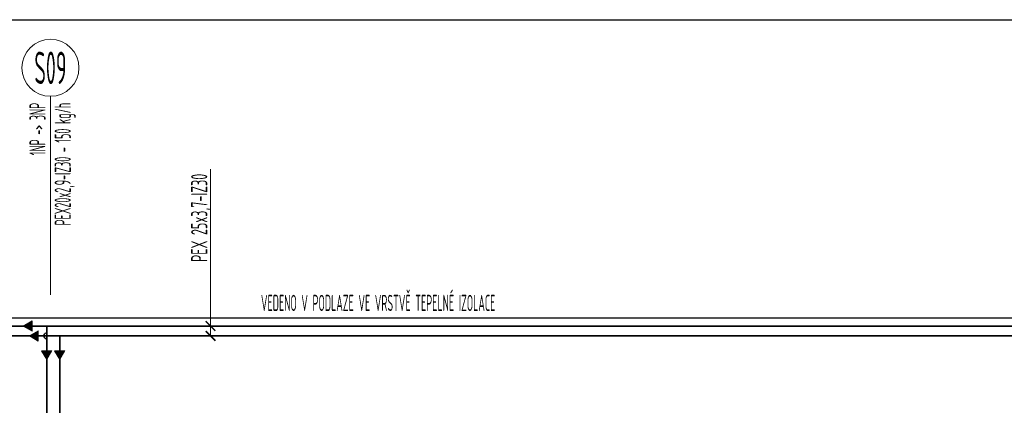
# Model space of a CAD drawing. Header units: millimetres. Extents: x 60394 to 199354, y 20895 to 166073.
# Tile 239 of 256: x 130978 to 138577, y 26279 to 29255. Entities that reach past the tile are written whole.
import ezdxf
from ezdxf.enums import TextEntityAlignment as Align

# ---------------------------------------------------------------- set-up
doc = ezdxf.new("R2010")
doc.units = ezdxf.units.MM
doc.linetypes.add('phl_thick', pattern=[0])
doc.linetypes.add('VERDECKT', pattern=[9.525, 6.35, -3.175])
for name, color, linetype, lineweight in [('JS_VYT_POPIS - OBECNĚ', 7, 'Continuous', 5), ('UT_KOTY - DIMENZE', 7, 'Continuous', 5), ('UT_POTRUBI - PŘÍVOD', 1, 'Continuous', 35), ('UT_SCHÉMA_PŘÍVOD', 10, 'Continuous', 35), ('UT_SCHÉMA_ZPÁTEČKA', 172, 'VERDECKT', 35), ('VZT_50 POPIS - OBECNE', 7, 'Continuous', 5)]:
    doc.layers.add(name, color=color, linetype=linetype, lineweight=lineweight)
doc.styles.add('ISOCP 2.5', font='isocp.shx', dxfattribs={"width": 0.6, "height": 2.5})
doc.styles.add('VZT_POPIS', font='isocp.shx', dxfattribs={"width": 0.6, "height": 125})

# ---------------------------------------------------------------- blocks, each defined once
blk = doc.blocks.new('_ArchTick')
at = {"color": 0, "linetype": 'ByBlock', "const_width": 0.15}
blk.add_lwpolyline([(-0.5, -0.5), (0.5, 0.5)], dxfattribs=at)

msp = doc.modelspace()

# ---------------------------------------------------------------- hatches: boundary and pattern name
at = {"layer": 'VZT_50 POPIS - OBECNE', "linetype": 'phl_thick'}
h = msp.add_hatch(color=256, dxfattribs=at)
h.dxf.hatch_style = 1
h.paths.add_polyline_path([(131074.9, 26931.1), (131005.6, 26891.1), (131074.9, 26851.1)])
h = msp.add_hatch(color=256, dxfattribs=at)
h.dxf.hatch_style = 1
h.paths.add_polyline_path([(131122.3, 26855), (131053, 26815), (131122.3, 26775)])
h = msp.add_hatch(color=256, dxfattribs=at)
h.dxf.hatch_style = 1
h.paths.add_polyline_path([(131147.8, 26700.7), (131187.8, 26631.4), (131227.8, 26700.7)])
h = msp.add_hatch(color=256, dxfattribs=at)
h.dxf.hatch_style = 1
h.paths.add_polyline_path([(131247.8, 26700.7), (131287.8, 26631.4), (131327.8, 26700.7)])

# ---------------------------------------------------------------- linework, layer by layer
for p, q in [((64740.6, 29255.4), (199354.4, 29255.4)), ((64740.6, 26955.4), (199354.4, 26955.4))]:
    msp.add_line(p, q)
at = {"layer": 'JS_VYT_POPIS - OBECNĚ'}
msp.add_line((131215.9, 27132.4), (131215.9, 28663.8), dxfattribs=at)
msp.add_circle((131215.9, 28883.8), 220, dxfattribs=at)
at = {"layer": 'UT_KOTY - DIMENZE'}
for points in [[(132451.4, 27360.6), (132451.4, 28101.9)], [(132451.4, 26815), (132451.4, 27360.6)], [(132451.4, 26891.1), (132451.4, 27360.6)]]:
    msp.add_lwpolyline(points, dxfattribs=at)
at = {"layer": 'UT_POTRUBI - PŘÍVOD', "ltscale": 0.5}
msp.add_line((128327.5, 26815), (139962.4, 26815), dxfattribs=at)
at = {"layer": 'UT_SCHÉMA_PŘÍVOD'}
msp.add_line((131287.8, 26815), (131287.8, 21507.2), dxfattribs=at)
at = {"layer": 'UT_SCHÉMA_ZPÁTEČKA', "ltscale": 0.5}
for p, q in [((128427.5, 26891.1), (139969.7, 26891.1)), ((131187.8, 26891.1), (131187.8, 21657.2))]:
    msp.add_line(p, q, dxfattribs=at)
msp.add_arc((131187.8, 26815), 22.8, 90, 270, dxfattribs=at)
at = {"layer": 'VZT_50 POPIS - OBECNE', "linetype": 'phl_thick'}
for p, q in [((131074.9, 26931.1), (131005.6, 26891.1)), ((131074.9, 26851.1), (131074.9, 26931.1)), ((131005.6, 26891.1), (131074.9, 26851.1)), ((131122.3, 26855), (131053, 26815)), ((131122.3, 26775), (131122.3, 26855)), ((131053, 26815), (131122.3, 26775)), ((131147.8, 26700.7), (131187.8, 26631.4)), ((131227.8, 26700.7), (131147.8, 26700.7)), ((131187.8, 26631.4), (131227.8, 26700.7)), ((131247.8, 26700.7), (131287.8, 26631.4)), ((131327.8, 26700.7), (131247.8, 26700.7)), ((131287.8, 26631.4), (131327.8, 26700.7))]:
    msp.add_line(p, q, dxfattribs=at)

# ---------------------------------------------------------------- block references
at = {"layer": 'UT_KOTY - DIMENZE', "xscale": 75, "yscale": 75, "zscale": 75, "rotation": 270}
for p in [(132451.4, 26891.1), (132451.4, 26815)]:
    msp.add_blockref('_ArchTick', p, dxfattribs=at)

# ---------------------------------------------------------------- texts
at = {"layer": 'JS_VYT_POPIS - OBECNĚ', "style": 'VZT_POPIS', "width": 0.5}
msp.add_text('S09', height=250, dxfattribs=at).set_placement((131215.9, 28883.8), align=Align.MIDDLE_CENTER)
for s, p in [('1NP -> 3NP', (131215.9, 28613.8)), ('PEX20x2,9-IZ30 - 150 kg/h', (131410.7, 28613.8))]:
    msp.add_text(s, height=125, rotation=90, dxfattribs=at).set_placement(p, align=Align.BOTTOM_RIGHT)
msp.add_text('VEDENO V PODLAZE VE VRSTVĚ TEPELNÉ IZOLACE', height=125, dxfattribs=at).set_placement((132840.4, 26969.2), align=Align.BOTTOM_LEFT)
at = {"layer": 'UT_KOTY - DIMENZE', "insert": (132301.4, 27385.6), "char_height": 125, "attachment_point": 1, "rotation": 90, "style": 'ISOCP 2.5'}
msp.add_mtext('PEX 25x3,7-IZ30', dxfattribs=at)

doc.saveas('drawing.dxf')
